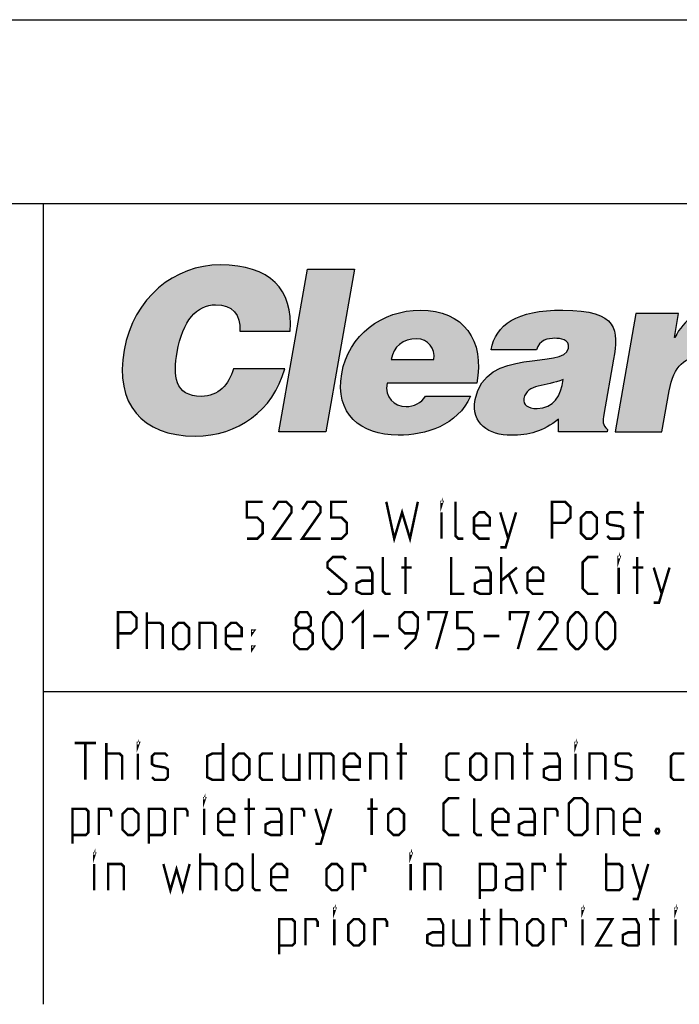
# Model space of a CAD drawing. Header units: inches. Extents: x 0 to 17, y 0 to 11.
# Tile 16 of 17: x 14.7 to 15.7, y 9.4 to 11. Entities that reach past the tile are written whole.
import ezdxf

# ---------------------------------------------------------------- set-up
doc = ezdxf.new("R2010")
doc.units = ezdxf.units.IN
doc.header["$LTSCALE"] = 0.935
doc.header["$MEASUREMENT"] = 0
doc.layers.get('0').update_dxf_attribs({"linetype": 'CONTINUOUS'})

msp = doc.modelspace()

# ---------------------------------------------------------------- hatches: boundary and pattern name
at = {"linetype": 'Continuous'}
h = msp.add_hatch(color=7, dxfattribs=at)
edge = h.paths.add_edge_path()
edge.add_spline(control_points=[(15.0203, 10.4922), (15.0226, 10.5197), (15.0081, 10.5356), (14.9808, 10.5356), (14.9503, 10.5356), (14.9273, 10.5095), (14.9183, 10.4583), (14.9117, 10.4211), (14.9136, 10.3861), (14.9578, 10.3861), (14.9858, 10.3861), (15.0025, 10.4057), (15.0102, 10.4311), (15.0102, 10.4311), (15.0938, 10.4311), (15.0938, 10.4311), (15.074, 10.3626), (15.0178, 10.3214), (14.9479, 10.3214), (14.8602, 10.3214), (14.8167, 10.3751), (14.8319, 10.4613), (14.847, 10.547), (14.9146, 10.6004), (14.9886, 10.6004), (15.0695, 10.6004), (15.1077, 10.5602), (15.1027, 10.4922), (15.1027, 10.4922), (15.0203, 10.4922), (15.0203, 10.4922)], knot_values=[0, 0, 0, 0, 1, 1, 1, 2, 2, 2, 3, 3, 3, 4, 4, 4, 5, 5, 5, 6, 6, 6, 7, 7, 7, 8, 8, 8, 9, 9, 9, 10, 10, 10, 10], degree=3, periodic=0)
h = msp.add_hatch(color=7, dxfattribs=at)
edge = h.paths.add_edge_path()
edge.add_spline(control_points=[(15.2672, 10.4465), (15.2708, 10.4671), (15.286, 10.48), (15.3088, 10.48), (15.3268, 10.48), (15.3399, 10.4642), (15.3367, 10.4465), (15.3367, 10.4465), (15.2672, 10.4465), (15.2672, 10.4465)], knot_values=[0, 0, 0, 0, 1, 1, 1, 2, 2, 2, 3, 3, 3, 3], degree=3, periodic=0)
edge = h.paths.add_edge_path()
edge.add_spline(control_points=[(15.4064, 10.4075), (15.4198, 10.4774), (15.3855, 10.5267), (15.3141, 10.5267), (15.2523, 10.5267), (15.1976, 10.4863), (15.1865, 10.423), (15.175, 10.3582), (15.2167, 10.3229), (15.2785, 10.3229), (15.3234, 10.3229), (15.3748, 10.3387), (15.3965, 10.3865), (15.3965, 10.3865), (15.3232, 10.3865), (15.3232, 10.3865), (15.3157, 10.3751), (15.3037, 10.3696), (15.2915, 10.3696), (15.2713, 10.3696), (15.2563, 10.3847), (15.2603, 10.4075), (15.2603, 10.4075), (15.4064, 10.4075), (15.4064, 10.4075)], knot_values=[0, 0, 0, 0, 1, 1, 1, 2, 2, 2, 3, 3, 3, 4, 4, 4, 5, 5, 5, 6, 6, 6, 7, 7, 7, 8, 8, 8, 8], degree=3, periodic=0)
edge = h.paths.add_edge_path()
edge.add_spline(control_points=[(15.5048, 10.3663), (15.4897, 10.3663), (15.4816, 10.3729), (15.4833, 10.3825), (15.4877, 10.4075), (15.5198, 10.4016), (15.547, 10.4138), (15.5442, 10.3872), (15.5316, 10.3663), (15.5048, 10.3663)], knot_values=[0, 0, 0, 0, 1, 1, 1, 2, 2, 2, 3, 3, 3, 3], degree=3, periodic=0)
edge = h.paths.add_edge_path()
edge.add_spline(control_points=[(15.6188, 10.3284), (15.6188, 10.3284), (15.6194, 10.3321), (15.6194, 10.3321), (15.611, 10.3401), (15.6115, 10.3457), (15.6135, 10.3567), (15.6135, 10.3567), (15.6294, 10.4469), (15.6294, 10.4469), (15.6375, 10.4929), (15.6379, 10.5267), (15.5467, 10.5267), (15.4705, 10.5267), (15.4372, 10.5028), (15.43, 10.462), (15.43, 10.462), (15.5036, 10.462), (15.5036, 10.462), (15.5084, 10.4786), (15.5231, 10.4808), (15.5338, 10.4808), (15.5419, 10.4808), (15.5585, 10.4789), (15.556, 10.4649), (15.5497, 10.4288), (15.4194, 10.4686), (15.4039, 10.381), (15.3969, 10.3409), (15.4261, 10.3229), (15.4625, 10.3229), (15.4912, 10.3229), (15.5143, 10.3287), (15.5396, 10.349), (15.5396, 10.349), (15.5396, 10.3284), (15.5396, 10.3284), (15.5396, 10.3284), (15.6188, 10.3284), (15.6188, 10.3284)], knot_values=[0, 0, 0, 0, 1, 1, 1, 2, 2, 2, 3, 3, 3, 4, 4, 4, 5, 5, 5, 6, 6, 6, 7, 7, 7, 8, 8, 8, 9, 9, 9, 10, 10, 10, 11, 11, 11, 12, 12, 12, 13, 13, 13, 13], degree=3, periodic=0)
edge = h.paths.add_edge_path()
edge.add_spline(control_points=[(15.6657, 10.5212), (15.6657, 10.5212), (15.7353, 10.5212), (15.7353, 10.5212), (15.7353, 10.5212), (15.7284, 10.4822), (15.7284, 10.4822), (15.7284, 10.4822), (15.7291, 10.4822), (15.7291, 10.4822), (15.7451, 10.5124), (15.7664, 10.5267), (15.7962, 10.5267), (15.7995, 10.5267), (15.8027, 10.526), (15.8059, 10.5257), (15.8059, 10.5257), (15.7925, 10.4491), (15.7925, 10.4491), (15.7874, 10.4498), (15.7821, 10.4513), (15.777, 10.4513), (15.7458, 10.4513), (15.7273, 10.4366), (15.72, 10.395), (15.72, 10.395), (15.7082, 10.3284), (15.7082, 10.3284), (15.7082, 10.3284), (15.6317, 10.3284), (15.6317, 10.3284), (15.6317, 10.3284), (15.6657, 10.5212), (15.6657, 10.5212)], knot_values=[0, 0, 0, 0, 1, 1, 1, 2, 2, 2, 3, 3, 3, 4, 4, 4, 5, 5, 5, 6, 6, 6, 7, 7, 7, 8, 8, 8, 9, 9, 9, 10, 10, 10, 11, 11, 11, 11], degree=3, periodic=0)
edge = h.paths.add_edge_path()
edge.add_spline(control_points=[(15.9605, 10.5356), (15.999, 10.5367), (16.007, 10.4984), (16.0007, 10.4623), (15.9929, 10.4185), (15.9724, 10.3861), (15.935, 10.3861), (15.8934, 10.3861), (15.8906, 10.4285), (15.8965, 10.4623), (15.9024, 10.4958), (15.9212, 10.5356), (15.9605, 10.5356)], knot_values=[0, 0, 0, 0, 1, 1, 1, 2, 2, 2, 3, 3, 3, 4, 4, 4, 4], degree=3, periodic=0)
edge = h.paths.add_edge_path()
edge.add_spline(control_points=[(15.9727, 10.6004), (15.8903, 10.6004), (15.8244, 10.5463), (15.8098, 10.4631), (15.7939, 10.3729), (15.8404, 10.3214), (15.9235, 10.3214), (16.0019, 10.3214), (16.0716, 10.3722), (16.0875, 10.4623), (16.0998, 10.5323), (16.0673, 10.6004), (15.9727, 10.6004)], knot_values=[0, 0, 0, 0, 1, 1, 1, 2, 2, 2, 3, 3, 3, 4, 4, 4, 4], degree=3, periodic=0)
edge = h.paths.add_edge_path()
edge.add_spline(control_points=[(16.1115, 10.5212), (16.1115, 10.5212), (16.1814, 10.5212), (16.1814, 10.5212), (16.1814, 10.5212), (16.1761, 10.491), (16.1761, 10.491), (16.1975, 10.5142), (16.2185, 10.5267), (16.2475, 10.5267), (16.2983, 10.5267), (16.317, 10.497), (16.3077, 10.4439), (16.3077, 10.4439), (16.2873, 10.3284), (16.2873, 10.3284), (16.2873, 10.3284), (16.2107, 10.3284), (16.2107, 10.3284), (16.2107, 10.3284), (16.2287, 10.4303), (16.2287, 10.4303), (16.2321, 10.4495), (16.2299, 10.4664), (16.2082, 10.4664), (16.1847, 10.4664), (16.1757, 10.4513), (16.1714, 10.4267), (16.1714, 10.4267), (16.154, 10.3284), (16.154, 10.3284), (16.154, 10.3284), (16.0775, 10.3284), (16.0775, 10.3284), (16.0775, 10.3284), (16.1115, 10.5212), (16.1115, 10.5212)], knot_values=[0, 0, 0, 0, 1, 1, 1, 2, 2, 2, 3, 3, 3, 4, 4, 4, 5, 5, 5, 6, 6, 6, 7, 7, 7, 8, 8, 8, 9, 9, 9, 10, 10, 10, 11, 11, 11, 12, 12, 12, 12], degree=3, periodic=0)
edge = h.paths.add_edge_path()
edge.add_spline(control_points=[(16.3957, 10.4465), (16.3993, 10.4671), (16.4145, 10.48), (16.4373, 10.48), (16.4553, 10.48), (16.4684, 10.4642), (16.4653, 10.4465), (16.4653, 10.4465), (16.3957, 10.4465), (16.3957, 10.4465)], knot_values=[0, 0, 0, 0, 1, 1, 1, 2, 2, 2, 3, 3, 3, 3], degree=3, periodic=0)
edge = h.paths.add_edge_path()
edge.add_spline(control_points=[(16.5349, 10.4075), (16.5484, 10.4774), (16.514, 10.5267), (16.4426, 10.5267), (16.3808, 10.5267), (16.3262, 10.4863), (16.315, 10.423), (16.3036, 10.3582), (16.3452, 10.3229), (16.407, 10.3229), (16.452, 10.3229), (16.5033, 10.3387), (16.525, 10.3865), (16.525, 10.3865), (16.4518, 10.3865), (16.4518, 10.3865), (16.4443, 10.3751), (16.4322, 10.3696), (16.4201, 10.3696), (16.3998, 10.3696), (16.3848, 10.3847), (16.3888, 10.4075), (16.3888, 10.4075), (16.5349, 10.4075), (16.5349, 10.4075)], knot_values=[0, 0, 0, 0, 1, 1, 1, 2, 2, 2, 3, 3, 3, 4, 4, 4, 5, 5, 5, 6, 6, 6, 7, 7, 7, 8, 8, 8, 8], degree=3, periodic=0)
h.paths.add_polyline_path([(15.0841, 10.3284), (15.1308, 10.5934), (15.2074, 10.5934), (15.1607, 10.3284)])

# ---------------------------------------------------------------- linework, layer by layer
at = {"color": 7, "linetype": 'Continuous'}
for p, q in [((0, 11), (17, 11)), ((16.7, 10.7), (0.3, 10.7)), ((14.7, 10.7), (14.7, 9.3955)), ((15.0841, 10.3284), (15.1308, 10.5934)), ((15.1308, 10.5934), (15.2074, 10.5934)), ((15.2074, 10.5934), (15.1607, 10.3284)), ((15.1607, 10.3284), (15.0841, 10.3284)), ((14.6993, 9.9053), (16.6999, 9.9053))]:
    msp.add_line(p, q, dxfattribs=at)
at = {"color": 7, "linetype": 'Continuous', "const_width": 0.004}
for points in [[(15.032, 10.1544), (15.0491, 10.1544), (15.0577, 10.163), (15.0577, 10.1801), (15.0491, 10.1887), (15.032, 10.1887), (15.032, 10.2144), (15.0577, 10.2144)], [(15.1048, 10.1544), (15.0748, 10.1544), (15.1048, 10.1972), (15.1048, 10.2058), (15.0963, 10.2144), (15.0834, 10.2144), (15.0748, 10.2015)], [(15.152, 10.1544), (15.122, 10.1544), (15.152, 10.1972), (15.152, 10.2058), (15.1434, 10.2144), (15.1305, 10.2144), (15.122, 10.2015)], [(15.1691, 10.1544), (15.1863, 10.1544), (15.1948, 10.163), (15.1948, 10.1801), (15.1863, 10.1887), (15.1691, 10.1887), (15.1691, 10.2144), (15.1948, 10.2144)], [(15.2591, 10.2144), (15.272, 10.1544), (15.2848, 10.1972), (15.2977, 10.1544), (15.3105, 10.2144)], [(15.3491, 10.2101), (15.3491, 10.2144), (15.3505, 10.2144), (15.3491, 10.2101)], [(15.3848, 10.1544), (15.3763, 10.1544), (15.372, 10.1587), (15.372, 10.2144)], [(15.5291, 10.1544), (15.5291, 10.2144), (15.5505, 10.2144), (15.5591, 10.2058), (15.5591, 10.1887), (15.5505, 10.1801), (15.5291, 10.1801)], [(15.6691, 10.1544), (15.6691, 10.2144)], [(15.3491, 10.1544), (15.3491, 10.1972)], [(15.4277, 10.1544), (15.4105, 10.1544), (15.402, 10.163), (15.402, 10.1887), (15.4105, 10.1972), (15.4191, 10.1972), (15.4277, 10.1887), (15.4277, 10.1758), (15.402, 10.1758)], [(15.4448, 10.1401), (15.4534, 10.1401), (15.4705, 10.1972)], [(15.4448, 10.1972), (15.4577, 10.1544)], [(15.5763, 10.163), (15.5763, 10.1887), (15.5848, 10.1972), (15.5934, 10.1972), (15.602, 10.1887), (15.602, 10.163), (15.5934, 10.1544), (15.5848, 10.1544), (15.5763, 10.163)], [(15.6191, 10.1587), (15.6234, 10.1544), (15.6405, 10.1544), (15.6448, 10.1587), (15.6448, 10.1715), (15.6405, 10.1744), (15.6234, 10.1772), (15.6191, 10.1801), (15.6191, 10.193), (15.6234, 10.1972), (15.6405, 10.1972), (15.6448, 10.193)], [(15.662, 10.1972), (15.6791, 10.1972)], [(15.1634, 10.0687), (15.1677, 10.0644), (15.1848, 10.0644), (15.1934, 10.073), (15.1934, 10.0815), (15.1634, 10.1072), (15.1634, 10.1158), (15.172, 10.1244), (15.1891, 10.1244), (15.1934, 10.1201)], [(15.2663, 10.0644), (15.2577, 10.0644), (15.2534, 10.0687), (15.2534, 10.1244)], [(15.2905, 10.0644), (15.2905, 10.1244)], [(15.3648, 10.1244), (15.3648, 10.0644), (15.3863, 10.0644)], [(15.4463, 10.0644), (15.4463, 10.1244)], [(15.6048, 10.0644), (15.5877, 10.0644), (15.5791, 10.073), (15.5791, 10.1158), (15.5877, 10.1244), (15.6048, 10.1244)], [(15.6377, 10.1201), (15.6377, 10.1244), (15.6391, 10.1244), (15.6377, 10.1201)], [(15.6677, 10.0644), (15.6677, 10.1244)], [(15.2363, 10.0644), (15.2363, 10.0987), (15.232, 10.1072), (15.2105, 10.1072)], [(15.2834, 10.1072), (15.3005, 10.1072)], [(15.4291, 10.0644), (15.4291, 10.0987), (15.4248, 10.1072), (15.4034, 10.1072)], [(15.4463, 10.0858), (15.472, 10.1072)], [(15.5148, 10.0644), (15.4977, 10.0644), (15.4891, 10.073), (15.4891, 10.0987), (15.4977, 10.1072), (15.5063, 10.1072), (15.5148, 10.0987), (15.5148, 10.0858), (15.4891, 10.0858)], [(15.6377, 10.0644), (15.6377, 10.1072)], [(15.6605, 10.1072), (15.6777, 10.1072)], [(15.6948, 10.0501), (15.7034, 10.0501), (15.7205, 10.1072)], [(15.6948, 10.1072), (15.7077, 10.0644)], [(15.4591, 10.0944), (15.472, 10.0644)], [(15.2363, 10.0644), (15.2191, 10.0644), (15.2105, 10.0687), (15.2105, 10.0815), (15.2191, 10.0858), (15.2363, 10.0858)], [(15.4291, 10.0644), (15.412, 10.0644), (15.4034, 10.0687), (15.4034, 10.0815), (15.412, 10.0858), (15.4291, 10.0858)], [(14.822, 9.9744), (14.822, 10.0344), (14.8434, 10.0344), (14.852, 10.0258), (14.852, 10.0087), (14.8434, 10.0001), (14.822, 10.0001)], [(14.8691, 9.9744), (14.8691, 10.0344)], [(15.1177, 10.0087), (15.112, 10.013), (15.112, 10.0258), (15.1177, 10.0344), (15.1305, 10.0344), (15.1363, 10.0258), (15.1363, 10.013), (15.1305, 10.0087), (15.1391, 10.0001), (15.1391, 9.983), (15.1305, 9.9744), (15.1177, 9.9744), (15.1091, 9.983)], [(15.1563, 9.9915), (15.1563, 10.0172), (15.1605, 10.0258), (15.1691, 10.0344), (15.1734, 10.0344), (15.182, 10.0258), (15.1863, 10.0172), (15.1863, 9.9915), (15.182, 9.983), (15.1734, 9.9744), (15.1691, 9.9744), (15.1605, 9.983), (15.1563, 9.9915)], [(15.2034, 10.0172), (15.2205, 10.0344), (15.2205, 9.9744)], [(15.2891, 9.9744), (15.3063, 9.9915), (15.3105, 10.0087), (15.3105, 10.0258), (15.302, 10.0344), (15.2891, 10.0344), (15.2805, 10.0258), (15.2805, 10.0087), (15.2891, 10.0001), (15.3077, 10.0001)], [(15.3277, 10.0215), (15.3277, 10.0344), (15.3577, 10.0344), (15.3405, 9.9744)], [(15.3748, 9.9744), (15.392, 9.9744), (15.4005, 9.983), (15.4005, 10.0001), (15.392, 10.0087), (15.3748, 10.0087), (15.3748, 10.0344), (15.4005, 10.0344)], [(15.4605, 10.0215), (15.4605, 10.0344), (15.4905, 10.0344), (15.4734, 9.9744)], [(15.5377, 9.9744), (15.5077, 9.9744), (15.5377, 10.0172), (15.5377, 10.0258), (15.5291, 10.0344), (15.5163, 10.0344), (15.5077, 10.0215)], [(15.5548, 9.9915), (15.5548, 10.0172), (15.5591, 10.0258), (15.5677, 10.0344), (15.572, 10.0344), (15.5805, 10.0258), (15.5848, 10.0172), (15.5848, 9.9915), (15.5805, 9.983), (15.572, 9.9744), (15.5677, 9.9744), (15.5591, 9.983), (15.5548, 9.9915)], [(15.602, 9.9915), (15.602, 10.0172), (15.6063, 10.0258), (15.6148, 10.0344), (15.6191, 10.0344), (15.6277, 10.0258), (15.632, 10.0172), (15.632, 9.9915), (15.6277, 9.983), (15.6191, 9.9744), (15.6148, 9.9744), (15.6063, 9.983), (15.602, 9.9915)], [(14.8691, 10.0172), (14.8905, 10.0172), (14.8948, 10.013), (14.8948, 9.9744)], [(14.912, 9.983), (14.912, 10.0087), (14.9205, 10.0172), (14.9291, 10.0172), (14.9377, 10.0087), (14.9377, 9.983), (14.9291, 9.9744), (14.9205, 9.9744), (14.912, 9.983)], [(14.9548, 9.9744), (14.9548, 10.0172), (14.9763, 10.0172), (14.9805, 10.013), (14.9805, 9.9744)], [(15.0234, 9.9744), (15.0063, 9.9744), (14.9977, 9.983), (14.9977, 10.0087), (15.0063, 10.0172), (15.0148, 10.0172), (15.0234, 10.0087), (15.0234, 9.9958), (14.9977, 9.9958)], [(15.0405, 10.0001), (15.0405, 10.0044), (15.0434, 10.0044), (15.0405, 10.0001)], [(15.1091, 9.983), (15.1091, 10.0001), (15.1177, 10.0087), (15.1305, 10.0087)], [(15.2377, 9.9958), (15.2634, 9.9958)], [(15.4177, 9.9958), (15.4434, 9.9958)], [(15.0405, 9.9744), (15.0405, 9.9787), (15.0434, 9.9787), (15.0405, 9.9744)], [(14.7516, 9.8214), (14.7859, 9.8214)], [(14.7687, 9.7614), (14.7687, 9.8214)], [(14.803, 9.7614), (14.803, 9.8214)], [(14.8544, 9.8171), (14.8544, 9.8214), (14.8559, 9.8214), (14.8544, 9.8171)], [(14.993, 9.8214), (14.993, 9.7614), (14.9759, 9.7614), (14.9673, 9.7657), (14.9673, 9.7999), (14.9759, 9.8042), (14.993, 9.8042)], [(15.283, 9.7614), (15.283, 9.8214)], [(15.4887, 9.7614), (15.4887, 9.8214)], [(15.5673, 9.8171), (15.5673, 9.8214), (15.5687, 9.8214), (15.5673, 9.8171)], [(14.803, 9.8042), (14.8244, 9.8042), (14.8287, 9.7999), (14.8287, 9.7614)], [(14.8544, 9.7614), (14.8544, 9.8042)], [(14.8773, 9.7657), (14.8816, 9.7614), (14.8987, 9.7614), (14.903, 9.7657), (14.903, 9.7785), (14.8987, 9.7814), (14.8816, 9.7842), (14.8773, 9.7871), (14.8773, 9.7999), (14.8816, 9.8042), (14.8987, 9.8042), (14.903, 9.7999)], [(15.0102, 9.7699), (15.0102, 9.7957), (15.0187, 9.8042), (15.0273, 9.8042), (15.0359, 9.7957), (15.0359, 9.7699), (15.0273, 9.7614), (15.0187, 9.7614), (15.0102, 9.7699)], [(15.0744, 9.7614), (15.0573, 9.7614), (15.053, 9.7657), (15.053, 9.7999), (15.0573, 9.8042), (15.0744, 9.8042)], [(15.0916, 9.8042), (15.0916, 9.7657), (15.0959, 9.7614), (15.1173, 9.7614), (15.1173, 9.8042)], [(15.1344, 9.7614), (15.1344, 9.8042), (15.1687, 9.8042), (15.173, 9.7999), (15.173, 9.7614)], [(15.153, 9.8042), (15.153, 9.7614)], [(15.2159, 9.7614), (15.1987, 9.7614), (15.1902, 9.7699), (15.1902, 9.7957), (15.1987, 9.8042), (15.2073, 9.8042), (15.2159, 9.7957), (15.2159, 9.7828), (15.1902, 9.7828)], [(15.233, 9.7614), (15.233, 9.8042), (15.2544, 9.8042), (15.2587, 9.7999), (15.2587, 9.7614)], [(15.2759, 9.8042), (15.293, 9.8042)], [(15.3787, 9.7614), (15.3616, 9.7614), (15.3573, 9.7657), (15.3573, 9.7999), (15.3616, 9.8042), (15.3787, 9.8042)], [(15.3959, 9.7699), (15.3959, 9.7957), (15.4044, 9.8042), (15.413, 9.8042), (15.4216, 9.7957), (15.4216, 9.7699), (15.413, 9.7614), (15.4044, 9.7614), (15.3959, 9.7699)], [(15.4387, 9.7614), (15.4387, 9.8042), (15.4602, 9.8042), (15.4644, 9.7999), (15.4644, 9.7614)], [(15.4816, 9.8042), (15.4987, 9.8042)], [(15.5416, 9.7614), (15.5416, 9.7957), (15.5373, 9.8042), (15.5159, 9.8042)], [(15.5673, 9.7614), (15.5673, 9.8042)], [(15.5902, 9.7614), (15.5902, 9.8042), (15.6116, 9.8042), (15.6159, 9.7999), (15.6159, 9.7614)], [(15.633, 9.7657), (15.6373, 9.7614), (15.6544, 9.7614), (15.6587, 9.7657), (15.6587, 9.7785), (15.6544, 9.7814), (15.6373, 9.7842), (15.633, 9.7871), (15.633, 9.7999), (15.6373, 9.8042), (15.6544, 9.8042), (15.6587, 9.7999)], [(15.7444, 9.7614), (15.7273, 9.7614), (15.723, 9.7657), (15.723, 9.7999), (15.7273, 9.8042), (15.7444, 9.8042)], [(15.5416, 9.7614), (15.5244, 9.7614), (15.5159, 9.7657), (15.5159, 9.7785), (15.5244, 9.7828), (15.5416, 9.7828)], [(14.9623, 9.7271), (14.9623, 9.7314), (14.9637, 9.7314), (14.9623, 9.7271)], [(15.0352, 9.6714), (15.0352, 9.7314)], [(15.2352, 9.6714), (15.2352, 9.7314)], [(15.378, 9.6714), (15.3609, 9.6714), (15.3523, 9.6799), (15.3523, 9.7228), (15.3609, 9.7314), (15.378, 9.7314)], [(15.4152, 9.6714), (15.4066, 9.6714), (15.4023, 9.6757), (15.4023, 9.7314)], [(15.5566, 9.6799), (15.5566, 9.7228), (15.5652, 9.7314), (15.578, 9.7314), (15.5866, 9.7228), (15.5866, 9.6799), (15.578, 9.6714), (15.5652, 9.6714), (15.5566, 9.6799)], [(14.748, 9.6571), (14.748, 9.7142), (14.7694, 9.7142), (14.7737, 9.7099), (14.7737, 9.6757), (14.7694, 9.6714), (14.748, 9.6714)], [(14.7909, 9.6714), (14.7909, 9.7142), (14.808, 9.7142), (14.8109, 9.7099), (14.8109, 9.7014)], [(14.8294, 9.6799), (14.8294, 9.7057), (14.838, 9.7142), (14.8466, 9.7142), (14.8552, 9.7057), (14.8552, 9.6799), (14.8466, 9.6714), (14.838, 9.6714), (14.8294, 9.6799)], [(14.8723, 9.6571), (14.8723, 9.7142), (14.8937, 9.7142), (14.898, 9.7099), (14.898, 9.6757), (14.8937, 9.6714), (14.8723, 9.6714)], [(14.9152, 9.6714), (14.9152, 9.7142), (14.9323, 9.7142), (14.9352, 9.7099), (14.9352, 9.7014)], [(14.9623, 9.6714), (14.9623, 9.7142)], [(15.0109, 9.6714), (14.9937, 9.6714), (14.9852, 9.6799), (14.9852, 9.7057), (14.9937, 9.7142), (15.0023, 9.7142), (15.0109, 9.7057), (15.0109, 9.6928), (14.9852, 9.6928)], [(15.028, 9.7142), (15.0452, 9.7142)], [(15.088, 9.6714), (15.088, 9.7057), (15.0837, 9.7142), (15.0623, 9.7142)], [(15.1052, 9.6714), (15.1052, 9.7142), (15.1223, 9.7142), (15.1252, 9.7099), (15.1252, 9.7014)], [(15.1437, 9.6571), (15.1523, 9.6571), (15.1694, 9.7142)], [(15.1437, 9.7142), (15.1566, 9.6714)], [(15.228, 9.7142), (15.2452, 9.7142)], [(15.2623, 9.6799), (15.2623, 9.7057), (15.2709, 9.7142), (15.2794, 9.7142), (15.288, 9.7057), (15.288, 9.6799), (15.2794, 9.6714), (15.2709, 9.6714), (15.2623, 9.6799)], [(15.458, 9.6714), (15.4409, 9.6714), (15.4323, 9.6799), (15.4323, 9.7057), (15.4409, 9.7142), (15.4494, 9.7142), (15.458, 9.7057), (15.458, 9.6928), (15.4323, 9.6928)], [(15.5009, 9.6714), (15.5009, 9.7057), (15.4966, 9.7142), (15.4752, 9.7142)], [(15.518, 9.6714), (15.518, 9.7142), (15.5352, 9.7142), (15.538, 9.7099), (15.538, 9.7014)], [(15.6037, 9.6714), (15.6037, 9.7142), (15.6252, 9.7142), (15.6294, 9.7099), (15.6294, 9.6714)], [(15.6723, 9.6714), (15.6552, 9.6714), (15.6466, 9.6799), (15.6466, 9.7057), (15.6552, 9.7142), (15.6637, 9.7142), (15.6723, 9.7057), (15.6723, 9.6928), (15.6466, 9.6928)], [(15.088, 9.6714), (15.0709, 9.6714), (15.0623, 9.6757), (15.0623, 9.6885), (15.0709, 9.6928), (15.088, 9.6928)], [(15.5009, 9.6714), (15.4837, 9.6714), (15.4752, 9.6757), (15.4752, 9.6885), (15.4837, 9.6928), (15.5009, 9.6928)], [(15.7023, 9.6814), (15.7037, 9.6785), (15.7037, 9.6771), (15.7023, 9.6742), (15.6994, 9.6742), (15.698, 9.6771), (15.698, 9.6785), (15.6994, 9.6814), (15.7023, 9.6814)], [(14.783, 9.6371), (14.783, 9.6414), (14.7844, 9.6414), (14.783, 9.6371)], [(14.9559, 9.5814), (14.9559, 9.6414)], [(15.0544, 9.5814), (15.0459, 9.5814), (15.0416, 9.5857), (15.0416, 9.6414)], [(15.2987, 9.6371), (15.2987, 9.6414), (15.3002, 9.6414), (15.2987, 9.6371)], [(15.543, 9.5814), (15.543, 9.6414)], [(15.6173, 9.5814), (15.6173, 9.6414)], [(14.783, 9.5814), (14.783, 9.6242)], [(14.8059, 9.5814), (14.8059, 9.6242), (14.8273, 9.6242), (14.8316, 9.6199), (14.8316, 9.5814)], [(14.8959, 9.6242), (14.9073, 9.5814), (14.9173, 9.6157), (14.9273, 9.5814), (14.9387, 9.6242)], [(14.9559, 9.6242), (14.9773, 9.6242), (14.9816, 9.6199), (14.9816, 9.5814)], [(14.9987, 9.5899), (14.9987, 9.6157), (15.0073, 9.6242), (15.0159, 9.6242), (15.0244, 9.6157), (15.0244, 9.5899), (15.0159, 9.5814), (15.0073, 9.5814), (14.9987, 9.5899)], [(15.0973, 9.5814), (15.0802, 9.5814), (15.0716, 9.5899), (15.0716, 9.6157), (15.0802, 9.6242), (15.0887, 9.6242), (15.0973, 9.6157), (15.0973, 9.6028), (15.0716, 9.6028)], [(15.1616, 9.5899), (15.1616, 9.6157), (15.1702, 9.6242), (15.1787, 9.6242), (15.1873, 9.6157), (15.1873, 9.5899), (15.1787, 9.5814), (15.1702, 9.5814), (15.1616, 9.5899)], [(15.2044, 9.5814), (15.2044, 9.6242), (15.2216, 9.6242), (15.2244, 9.6199), (15.2244, 9.6114)], [(15.2987, 9.5814), (15.2987, 9.6242)], [(15.3216, 9.5814), (15.3216, 9.6242), (15.343, 9.6242), (15.3473, 9.6199), (15.3473, 9.5814)], [(15.4116, 9.5671), (15.4116, 9.6242), (15.433, 9.6242), (15.4373, 9.6199), (15.4373, 9.5857), (15.433, 9.5814), (15.4116, 9.5814)], [(15.4802, 9.5814), (15.4802, 9.6157), (15.4759, 9.6242), (15.4544, 9.6242)], [(15.4973, 9.5814), (15.4973, 9.6242), (15.5144, 9.6242), (15.5173, 9.6199), (15.5173, 9.6114)], [(15.5359, 9.6242), (15.553, 9.6242)], [(15.6173, 9.6242), (15.6387, 9.6242), (15.643, 9.6199), (15.643, 9.5857), (15.6387, 9.5814), (15.6173, 9.5814)], [(15.6602, 9.5671), (15.6687, 9.5671), (15.6859, 9.6242)], [(15.6602, 9.6242), (15.673, 9.5814)], [(15.4802, 9.5814), (15.463, 9.5814), (15.4544, 9.5857), (15.4544, 9.5985), (15.463, 9.6028), (15.4802, 9.6028)], [(15.1744, 9.5471), (15.1744, 9.5514), (15.1759, 9.5514), (15.1744, 9.5471)], [(15.4187, 9.4914), (15.4187, 9.5514)], [(15.4459, 9.4914), (15.4459, 9.5514)], [(15.5787, 9.5471), (15.5787, 9.5514), (15.5802, 9.5514), (15.5787, 9.5471)], [(15.6944, 9.4914), (15.6944, 9.5514)], [(15.7302, 9.5471), (15.7302, 9.5514), (15.7316, 9.5514), (15.7302, 9.5471)], [(15.0844, 9.4771), (15.0844, 9.5342), (15.1059, 9.5342), (15.1102, 9.5299), (15.1102, 9.4957), (15.1059, 9.4914), (15.0844, 9.4914)], [(15.1273, 9.4914), (15.1273, 9.5342), (15.1444, 9.5342), (15.1473, 9.5299), (15.1473, 9.5214)], [(15.1744, 9.4914), (15.1744, 9.5342)], [(15.1973, 9.4999), (15.1973, 9.5257), (15.2059, 9.5342), (15.2144, 9.5342), (15.223, 9.5257), (15.223, 9.4999), (15.2144, 9.4914), (15.2059, 9.4914), (15.1973, 9.4999)], [(15.2402, 9.4914), (15.2402, 9.5342), (15.2573, 9.5342), (15.2602, 9.5299), (15.2602, 9.5214)], [(15.3516, 9.4914), (15.3516, 9.5257), (15.3473, 9.5342), (15.3259, 9.5342)], [(15.3687, 9.5342), (15.3687, 9.4957), (15.373, 9.4914), (15.3944, 9.4914), (15.3944, 9.5342)], [(15.4116, 9.5342), (15.4287, 9.5342)], [(15.4459, 9.5342), (15.4673, 9.5342), (15.4716, 9.5299), (15.4716, 9.4914)], [(15.4887, 9.4999), (15.4887, 9.5257), (15.4973, 9.5342), (15.5059, 9.5342), (15.5144, 9.5257), (15.5144, 9.4999), (15.5059, 9.4914), (15.4973, 9.4914), (15.4887, 9.4999)], [(15.5316, 9.4914), (15.5316, 9.5342), (15.5487, 9.5342), (15.5516, 9.5299), (15.5516, 9.5214)], [(15.5787, 9.4914), (15.5787, 9.5342)], [(15.6016, 9.5342), (15.6273, 9.5342), (15.6016, 9.4914), (15.6273, 9.4914)], [(15.6702, 9.4914), (15.6702, 9.5257), (15.6659, 9.5342), (15.6444, 9.5342)], [(15.6873, 9.5342), (15.7044, 9.5342)], [(15.7302, 9.4914), (15.7302, 9.5342)], [(15.3516, 9.4914), (15.3344, 9.4914), (15.3259, 9.4957), (15.3259, 9.5085), (15.3344, 9.5128), (15.3516, 9.5128)], [(15.6702, 9.4914), (15.653, 9.4914), (15.6444, 9.4957), (15.6444, 9.5085), (15.653, 9.5128), (15.6702, 9.5128)]]:
    msp.add_lwpolyline(points, dxfattribs=at)
at = {"color": 7, "linetype": 'Continuous'}
for points, knots in [([(15.0203, 10.4922), (15.0226, 10.5197), (15.0081, 10.5356), (14.9808, 10.5356), (14.9503, 10.5356), (14.9273, 10.5095), (14.9183, 10.4583), (14.9117, 10.4211), (14.9136, 10.3861), (14.9578, 10.3861), (14.9858, 10.3861), (15.0025, 10.4057), (15.0102, 10.4311), (15.0102, 10.4311), (15.0938, 10.4311), (15.0938, 10.4311), (15.074, 10.3626), (15.0178, 10.3214), (14.9479, 10.3214), (14.8602, 10.3214), (14.8167, 10.3751), (14.8319, 10.4613), (14.847, 10.547), (14.9146, 10.6004), (14.9886, 10.6004), (15.0695, 10.6004), (15.1077, 10.5602), (15.1027, 10.4922), (15.1027, 10.4922), (15.0203, 10.4922), (15.0203, 10.4922)], [0, 0, 0, 0, 1, 1, 1, 2, 2, 2, 3, 3, 3, 4, 4, 4, 5, 5, 5, 6, 6, 6, 7, 7, 7, 8, 8, 8, 9, 9, 9, 10, 10, 10, 10]), ([(15.4064, 10.4075), (15.4198, 10.4774), (15.3855, 10.5267), (15.3141, 10.5267), (15.2523, 10.5267), (15.1976, 10.4863), (15.1865, 10.423), (15.175, 10.3582), (15.2167, 10.3229), (15.2785, 10.3229), (15.3234, 10.3229), (15.3748, 10.3387), (15.3965, 10.3865), (15.3965, 10.3865), (15.3232, 10.3865), (15.3232, 10.3865), (15.3157, 10.3751), (15.3037, 10.3696), (15.2915, 10.3696), (15.2713, 10.3696), (15.2563, 10.3847), (15.2603, 10.4075), (15.2603, 10.4075), (15.4064, 10.4075), (15.4064, 10.4075)], [0, 0, 0, 0, 1, 1, 1, 2, 2, 2, 3, 3, 3, 4, 4, 4, 5, 5, 5, 6, 6, 6, 7, 7, 7, 8, 8, 8, 8]), ([(15.6188, 10.3284), (15.6188, 10.3284), (15.6194, 10.3321), (15.6194, 10.3321), (15.611, 10.3401), (15.6115, 10.3457), (15.6135, 10.3567), (15.6135, 10.3567), (15.6294, 10.4469), (15.6294, 10.4469), (15.6375, 10.4929), (15.6379, 10.5267), (15.5467, 10.5267), (15.4705, 10.5267), (15.4372, 10.5028), (15.43, 10.462), (15.43, 10.462), (15.5036, 10.462), (15.5036, 10.462), (15.5084, 10.4786), (15.5231, 10.4808), (15.5338, 10.4808), (15.5419, 10.4808), (15.5585, 10.4789), (15.556, 10.4649), (15.5497, 10.4288), (15.4194, 10.4686), (15.4039, 10.381), (15.3969, 10.3409), (15.4261, 10.3229), (15.4625, 10.3229), (15.4912, 10.3229), (15.5143, 10.3287), (15.5396, 10.349), (15.5396, 10.349), (15.5396, 10.3284), (15.5396, 10.3284), (15.5396, 10.3284), (15.6188, 10.3284), (15.6188, 10.3284)], [0, 0, 0, 0, 1, 1, 1, 2, 2, 2, 3, 3, 3, 4, 4, 4, 5, 5, 5, 6, 6, 6, 7, 7, 7, 8, 8, 8, 9, 9, 9, 10, 10, 10, 11, 11, 11, 12, 12, 12, 13, 13, 13, 13]), ([(15.6657, 10.5212), (15.6657, 10.5212), (15.7353, 10.5212), (15.7353, 10.5212), (15.7353, 10.5212), (15.7284, 10.4822), (15.7284, 10.4822), (15.7284, 10.4822), (15.7291, 10.4822), (15.7291, 10.4822), (15.7451, 10.5124), (15.7664, 10.5267), (15.7962, 10.5267), (15.7995, 10.5267), (15.8027, 10.526), (15.8059, 10.5257), (15.8059, 10.5257), (15.7925, 10.4491), (15.7925, 10.4491), (15.7874, 10.4498), (15.7821, 10.4513), (15.777, 10.4513), (15.7458, 10.4513), (15.7273, 10.4366), (15.72, 10.395), (15.72, 10.395), (15.7082, 10.3284), (15.7082, 10.3284), (15.7082, 10.3284), (15.6317, 10.3284), (15.6317, 10.3284), (15.6317, 10.3284), (15.6657, 10.5212), (15.6657, 10.5212)], [0, 0, 0, 0, 1, 1, 1, 2, 2, 2, 3, 3, 3, 4, 4, 4, 5, 5, 5, 6, 6, 6, 7, 7, 7, 8, 8, 8, 9, 9, 9, 10, 10, 10, 11, 11, 11, 11]), ([(15.2672, 10.4465), (15.2708, 10.4671), (15.286, 10.48), (15.3088, 10.48), (15.3268, 10.48), (15.3399, 10.4642), (15.3367, 10.4465), (15.3367, 10.4465), (15.2672, 10.4465), (15.2672, 10.4465)], [0, 0, 0, 0, 1, 1, 1, 2, 2, 2, 3, 3, 3, 3]), ([(15.5048, 10.3663), (15.4897, 10.3663), (15.4816, 10.3729), (15.4833, 10.3825), (15.4877, 10.4075), (15.5198, 10.4016), (15.547, 10.4138), (15.5442, 10.3872), (15.5316, 10.3663), (15.5048, 10.3663)], [0, 0, 0, 0, 1, 1, 1, 2, 2, 2, 3, 3, 3, 3])]:
    msp.add_open_spline(points, degree=3, knots=knots, dxfattribs=at)

doc.saveas('drawing.dxf')
